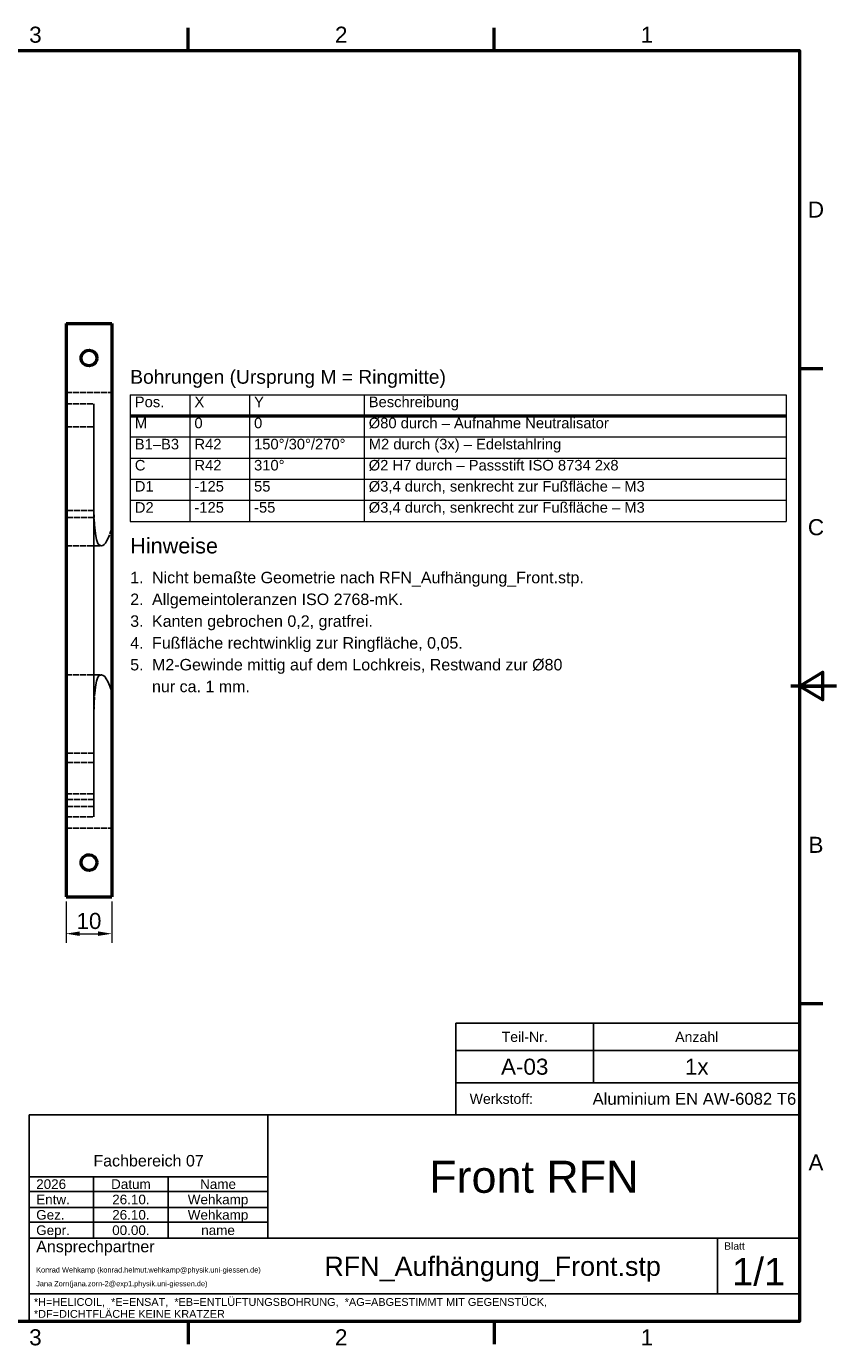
# Model space of a CAD drawing. Header units: metres. Extents: x 2 to 418, y 2 to 295.
# Tile 3 of 3: x 241 to 418, y 5 to 292. Entities that reach past the tile are written whole.
import ezdxf
from ezdxf.enums import TextEntityAlignment as Align

# ---------------------------------------------------------------- set-up
doc = ezdxf.new("R2010")
doc.units = ezdxf.units.M
doc.linetypes.add('DASHED', pattern=[1.524, 1.27, -0.254])
for name, color, linetype, lineweight in [('DUENN', 7, 'CONTINUOUS', 18), ('MASS', 7, 'CONTINUOUS', 18), ('RAHMEN', 7, 'CONTINUOUS', 50), ('SCHRIFTFELD', 7, 'Continuous', 25), ('SICHT', 7, 'CONTINUOUS', 50), ('TEXT', 7, 'CONTINUOUS', 25), ('VERDECKT', 7, 'DASHED', 25)]:
    doc.layers.add(name, color=color, linetype=linetype, lineweight=lineweight)
doc.styles.add('ISO', font='arial.ttf')
doc.styles.get("Standard").update_dxf_attribs({"font": 'arial.ttf'})
doc.dimstyles.new('ISO_HZ', dxfattribs={"dimtxt": 3.5, "dimasz": 3, "dimexe": 2, "dimexo": 1, "dimgap": 1, "dimtad": 1, "dimtxsty": 'Standard', "dimcen": 2.5, "dimclrd": 7, "dimclre": 7, "dimclrt": 7, "dimazin": 3, "dimtfac": 1, "dimtmove": 0, "dimatfit": 3, "dimlwd": 18, "dimlwe": 18})

msp = doc.modelspace()

# ---------------------------------------------------------------- linework, layer by layer
at = {"layer": 'DUENN'}
for p, q in [((264, 212), (407, 212)), ((264, 212), (264, 184.4)), ((277, 212), (277, 184.4)), ((290, 212), (290, 184.4)), ((315, 212), (315, 184.4)), ((407, 212), (407, 184.4)), ((264, 202.8), (407, 202.8)), ((264, 198.2), (407, 198.2)), ((264, 193.6), (407, 193.6)), ((264, 189), (407, 189)), ((264, 184.4), (407, 184.4))]:
    msp.add_line(p, q, dxfattribs=at)
at = {"layer": 'RAHMEN'}
for p, q in [((276.667, 287), (276.667, 292)), ((343.333, 287), (343.333, 292)), ((410, 217.75), (415, 217.75)), ((418, 148.5), (408, 148.5)), ((410, 148.5), (415, 148.5)), ((410, 79.25), (415, 79.25)), ((276.667, 10), (276.667, 5)), ((343.333, 10), (343.333, 5))]:
    msp.add_line(p, q, dxfattribs=at)
for points in [[(10, 10), (410, 10), (410, 287), (10, 287)], [(410, 148.5), (415, 145.5), (415, 151.5)]]:
    msp.add_lwpolyline(points, close=True, dxfattribs=at)
at = {"layer": 'SCHRIFTFELD'}
for p, q in [((335, 75), (410, 75)), ((335, 75), (335, 55)), ((365, 75), (365, 62)), ((335, 69), (410, 69)), ((335, 62), (410, 62)), ((294, 55), (294, 28.1)), ((242, 41.5), (294, 41.5)), ((256, 41.5), (256, 28.1)), ((272.3, 41.5), (272.3, 28.1)), ((242, 38.3), (294, 38.3)), ((242, 34.8), (294, 34.8)), ((242, 31.6), (294, 31.6)), ((242, 28.1), (410, 28.1)), ((392, 28.1), (392, 16)), ((242, 16), (410, 16))]:
    msp.add_line(p, q, dxfattribs=at)
msp.add_lwpolyline([(242, 10), (410, 10), (410, 55), (242, 55)], close=True, dxfattribs=at)
at = {"layer": 'SICHT'}
msp.add_line((264, 207.4), (407, 207.4), dxfattribs=at)
for points in [[(250, 227.5), (250, 102.5)], [(250, 227.5), (260, 227.5)], [(260, 227.5), (260, 102.5)], [(256.7, 220), (256.624, 219.499), (256.405, 219.042), (256.06, 218.671), (255.621, 218.418), (255.127, 218.305), (254.622, 218.343), (254.15, 218.528), (253.754, 218.844), (253.468, 219.262), (253.319, 219.747), (253.319, 220.253), (253.468, 220.738), (253.754, 221.156), (254.15, 221.472), (254.622, 221.657), (255.127, 221.695), (255.621, 221.582), (256.06, 221.329), (256.405, 220.958), (256.624, 220.501), (256.7, 220)], [(256.7, 110), (256.624, 109.499), (256.405, 109.042), (256.06, 108.671), (255.621, 108.418), (255.127, 108.305), (254.622, 108.343), (254.15, 108.528), (253.754, 108.844), (253.468, 109.262), (253.319, 109.747), (253.319, 110.253), (253.468, 110.738), (253.754, 111.156), (254.15, 111.472), (254.622, 111.657), (255.127, 111.695), (255.621, 111.582), (256.06, 111.329), (256.405, 110.958), (256.624, 110.501), (256.7, 110)], [(250, 102.5), (260, 102.5)]]:
    msp.add_lwpolyline(points, dxfattribs=at)
at = {"layer": 'VERDECKT'}
for points in [[(250, 227.5), (260, 227.5)], [(250, 212.5), (250, 227.5)], [(260, 212.5), (260, 227.5)], [(256.7, 220), (256.624, 220.501), (256.405, 220.958), (256.06, 221.329), (255.621, 221.582), (255.127, 221.695), (254.622, 221.657), (254.15, 221.472), (253.754, 221.156), (253.468, 220.738), (253.319, 220.253), (253.319, 219.747), (253.468, 219.262), (253.754, 218.844), (254.15, 218.528), (254.622, 218.343), (255.127, 218.305), (255.621, 218.418), (256.06, 218.671), (256.405, 219.042), (256.624, 219.499), (256.7, 220)], [(250, 212.5), (260, 212.5)], [(250, 179.08), (250, 179.266), (250, 179.823), (250, 180.748), (250, 182.037), (250, 183.682), (250, 185.674), (250, 188.004), (250, 190.658), (250, 193.623), (250, 196.882), (250, 200.419), (250, 204.215), (250, 208.249), (250, 212.5)], [(250, 120), (250, 121.128), (250, 124.456), (250, 129.818), (250, 136.943), (250, 145.475), (250, 154.987), (250, 165), (250, 175.013), (250, 184.525), (250, 193.057), (250, 200.182), (250, 205.544), (250, 208.872), (250, 210)], [(250, 210), (250, 209.882), (250, 209.529), (250, 208.942), (250, 208.124), (250, 207.081), (250, 205.816), (250, 204.338), (250, 202.653), (250, 200.771), (250, 198.701), (250, 196.455), (250, 194.043), (250, 191.479), (250, 188.776)], [(250, 210), (256.05, 210)], [(256.05, 120), (256.05, 121.128), (256.05, 124.456), (256.05, 129.818), (256.05, 136.943), (256.05, 145.475), (256.05, 154.987), (256.05, 165), (256.05, 175.013), (256.05, 184.525), (256.05, 193.057), (256.05, 200.182), (256.05, 205.544), (256.05, 208.872), (256.05, 210)], [(256.05, 210), (256.05, 209.882), (256.05, 209.529), (256.05, 208.942), (256.05, 208.124), (256.05, 207.081), (256.05, 205.816), (256.05, 204.338), (256.05, 202.653), (256.05, 200.771), (256.05, 198.701), (256.05, 196.455), (256.05, 194.043), (256.05, 191.479), (256.05, 188.776)], [(260, 182.889), (260, 184.091), (260, 185.45), (260, 186.964), (260, 188.628), (260, 190.439), (260, 192.392), (260, 194.482), (260, 196.705), (260, 199.055), (260, 201.526), (260, 204.113), (260, 206.808), (260, 209.606), (260, 212.5)], [(250, 125), (250, 126.003), (250, 128.961), (250, 133.727), (250, 140.06), (250, 147.645), (250, 156.099), (250, 165), (250, 173.901), (250, 182.355), (250, 189.94), (250, 196.273), (250, 201.039), (250, 203.997), (250, 205)], [(250, 205), (250, 204.748), (250, 203.997), (250, 202.755), (250, 201.039), (250, 198.869), (250, 196.273), (250, 193.284), (250, 189.94), (250, 186.281), (250, 182.355), (250, 178.211), (250, 173.901), (250, 169.479), (250, 165)], [(250, 205), (256.05, 205)], [(256.05, 125), (256.05, 126.003), (256.05, 128.961), (256.05, 133.727), (256.05, 140.06), (256.05, 147.645), (256.05, 156.099), (256.05, 165), (256.05, 173.901), (256.05, 182.355), (256.05, 189.94), (256.05, 196.273), (256.05, 201.039), (256.05, 203.997), (256.05, 205)], [(256.05, 205), (256.05, 204.748), (256.05, 203.997), (256.05, 202.755), (256.05, 201.039), (256.05, 198.869), (256.05, 196.273), (256.05, 193.284), (256.05, 189.94), (256.05, 186.281), (256.05, 182.355), (256.05, 178.211), (256.05, 173.901), (256.05, 169.479), (256.05, 165)], [(250, 188.776), (250, 187.694), (250, 186.661), (250, 185.682), (250, 184.761), (250, 183.902), (250, 183.108), (250, 182.382), (250, 181.729), (250, 181.15), (250, 180.648), (250, 180.226), (250, 179.884), (250, 179.625), (250, 179.449)], [(257.044, 179.449), (256.837, 179.822), (256.649, 180.435), (256.484, 181.263), (256.337, 182.348), (256.213, 183.68), (256.123, 185.234), (256.05, 188.776)], [(256.05, 188.776), (256.05, 185.666), (256.05, 182.425), (256.05, 179.074), (256.05, 175.634), (256.05, 172.127), (256.05, 168.575), (256.05, 165), (256.05, 161.425), (256.05, 157.873), (256.05, 154.366), (256.05, 150.926), (256.05, 147.575), (256.05, 144.334), (256.05, 141.224)], [(250, 185.216), (250, 185.236), (250, 185.294), (250, 185.387), (250, 185.511), (250, 185.66), (250, 185.826), (250, 186), (250, 186.174), (250, 186.34), (250, 186.489), (250, 186.613), (250, 186.706), (250, 186.764), (250, 186.784)], [(250, 186.784), (250, 186.783), (250, 186.781), (250, 186.779), (250, 186.775), (250, 186.77), (250, 186.764), (250, 186.757), (250, 186.749), (250, 186.74), (250, 186.729), (250, 186.718), (250, 186.706), (250, 186.693), (250, 186.679)], [(250, 186), (250, 186.088), (250, 186.174), (250, 186.259), (250, 186.34), (250, 186.417), (250, 186.489), (250, 186.554), (250, 186.613), (250, 186.663), (250, 186.706), (250, 186.74), (250, 186.764), (250, 186.779), (250, 186.784)], [(250, 186.784), (250, 186.764), (250, 186.706), (250, 186.613), (250, 186.489), (250, 186.34), (250, 186.174), (250, 186), (250, 185.826), (250, 185.66), (250, 185.511), (250, 185.387), (250, 185.294), (250, 185.236), (250, 185.216)], [(256.05, 186.784), (250, 186.784)], [(256.05, 186.784), (250, 186.784)], [(250, 186.679), (250, 186.594), (250, 186.489), (250, 186.366), (250, 186.231), (250, 186.088), (250, 185.941), (250, 185.797), (250, 185.66), (250, 185.535), (250, 185.426), (250, 185.337), (250, 185.271), (250, 185.23), (250, 185.216)], [(250, 185.216), (250, 185.221), (250, 185.236), (250, 185.26), (250, 185.294), (250, 185.337), (250, 185.387), (250, 185.446), (250, 185.511), (250, 185.583), (250, 185.66), (250, 185.741), (250, 185.826), (250, 185.912), (250, 186)], [(256.05, 185.216), (250, 185.216)], [(256.05, 185.216), (250, 185.216)], [(256.05, 186.679), (256.05, 186.693), (256.05, 186.706), (256.05, 186.718), (256.05, 186.729), (256.05, 186.74), (256.05, 186.749), (256.05, 186.757), (256.05, 186.764), (256.05, 186.77), (256.05, 186.775), (256.05, 186.779), (256.05, 186.781), (256.05, 186.783), (256.05, 186.784)], [(256.05, 186.784), (256.05, 186.764), (256.05, 186.706), (256.05, 186.613), (256.05, 186.489), (256.05, 186.34), (256.05, 186.174), (256.05, 186), (256.05, 185.826), (256.05, 185.66), (256.05, 185.511), (256.05, 185.387), (256.05, 185.294), (256.05, 185.236), (256.05, 185.216)], [(256.05, 185.216), (256.05, 185.236), (256.05, 185.294), (256.05, 185.387), (256.05, 185.511), (256.05, 185.66), (256.05, 185.826), (256.05, 186), (256.05, 186.174), (256.05, 186.34), (256.05, 186.489), (256.05, 186.613), (256.05, 186.706), (256.05, 186.764), (256.05, 186.784)], [(256.05, 186.784), (256.05, 186.779), (256.05, 186.764), (256.05, 186.74), (256.05, 186.706), (256.05, 186.663), (256.05, 186.613), (256.05, 186.554), (256.05, 186.489), (256.05, 186.417), (256.05, 186.34), (256.05, 186.259), (256.05, 186.174), (256.05, 186.088), (256.05, 186)], [(256.05, 185.216), (256.05, 185.23), (256.05, 185.271), (256.05, 185.337), (256.05, 185.426), (256.05, 185.535), (256.05, 185.66), (256.05, 185.797), (256.05, 185.941), (256.05, 186.088), (256.05, 186.231), (256.05, 186.366), (256.05, 186.489), (256.05, 186.594), (256.05, 186.679)], [(256.05, 186), (256.05, 185.912), (256.05, 185.826), (256.05, 185.741), (256.05, 185.66), (256.05, 185.583), (256.05, 185.511), (256.05, 185.446), (256.05, 185.387), (256.05, 185.337), (256.05, 185.294), (256.05, 185.26), (256.05, 185.236), (256.05, 185.221), (256.05, 185.216)], [(260, 182.889), (259.422, 181.213), (259.14, 180.57), (258.86, 180.045), (258.577, 179.629), (258.292, 179.326), (258.007, 179.142), (257.723, 179.08)], [(260, 182.889), (260, 180.364), (260, 177.825), (260, 175.274), (260, 172.714), (260, 170.147), (260, 167.574), (260, 165), (260, 162.426), (260, 159.853), (260, 157.286), (260, 154.726), (260, 152.175), (260, 149.636), (260, 147.111)], [(250, 179.449), (250, 179.398), (250, 179.351), (250, 179.308), (250, 179.268), (250, 179.233), (250, 179.2), (250, 179.172), (250, 179.148), (250, 179.127), (250, 179.11), (250, 179.097), (250, 179.087), (250, 179.082), (250, 179.08)], [(250, 179.08), (257.723, 179.08)], [(257.723, 179.08), (257.551, 179.103), (257.38, 179.172), (257.044, 179.449)], [(250, 165), (250, 160.521), (250, 156.099), (250, 151.789), (250, 147.645), (250, 143.719), (250, 140.06), (250, 136.716), (250, 133.727), (250, 131.131), (250, 128.961), (250, 127.245), (250, 126.003), (250, 125.252), (250, 125)], [(256.05, 165), (256.05, 160.521), (256.05, 156.099), (256.05, 151.789), (256.05, 147.645), (256.05, 143.719), (256.05, 140.06), (256.05, 136.716), (256.05, 133.727), (256.05, 131.131), (256.05, 128.961), (256.05, 127.245), (256.05, 126.003), (256.05, 125.252), (256.05, 125)], [(250, 117.5), (250, 121.751), (250, 125.785), (250, 129.581), (250, 133.118), (250, 136.377), (250, 139.342), (250, 141.996), (250, 144.326), (250, 146.318), (250, 147.963), (250, 149.252), (250, 150.177), (250, 150.734), (250, 150.92)], [(250, 150.92), (250, 150.918), (250, 150.913), (250, 150.903), (250, 150.89), (250, 150.873), (250, 150.852), (250, 150.828), (250, 150.8), (250, 150.767), (250, 150.732), (250, 150.692), (250, 150.649), (250, 150.602), (250, 150.551)], [(250, 150.92), (257.723, 150.92)], [(250, 150.551), (250, 150.375), (250, 150.116), (250, 149.774), (250, 149.352), (250, 148.85), (250, 148.271), (250, 147.618), (250, 146.892), (250, 146.098), (250, 145.239), (250, 144.318), (250, 143.339), (250, 142.306), (250, 141.224)], [(256.05, 141.224), (256.123, 144.766), (256.213, 146.32), (256.337, 147.652), (256.484, 148.737), (256.649, 149.565), (256.837, 150.178), (257.044, 150.551)], [(257.044, 150.551), (257.38, 150.828), (257.551, 150.897), (257.723, 150.92)], [(257.723, 150.92), (257.733, 150.92), (257.909, 150.894), (258.084, 150.82), (258.436, 150.536), (258.786, 150.076), (259.132, 149.447), (259.561, 148.428), (260, 147.111)], [(260, 117.5), (260, 120.394), (260, 123.192), (260, 125.887), (260, 128.474), (260, 130.945), (260, 133.295), (260, 135.518), (260, 137.608), (260, 139.561), (260, 141.372), (260, 143.036), (260, 144.55), (260, 145.909), (260, 147.111)], [(250, 141.224), (250, 138.521), (250, 135.957), (250, 133.545), (250, 131.299), (250, 129.229), (250, 127.347), (250, 125.662), (250, 124.184), (250, 122.919), (250, 121.876), (250, 121.058), (250, 120.471), (250, 120.118), (250, 120)], [(256.05, 141.224), (256.05, 138.521), (256.05, 135.957), (256.05, 133.545), (256.05, 131.299), (256.05, 129.229), (256.05, 127.347), (256.05, 125.662), (256.05, 124.184), (256.05, 122.919), (256.05, 121.876), (256.05, 121.058), (256.05, 120.471), (256.05, 120.118), (256.05, 120)], [(250, 132.826), (250, 132.938), (250, 133.049), (250, 133.156), (250, 133.26), (250, 133.358), (250, 133.45), (250, 133.533), (250, 133.608), (250, 133.673), (250, 133.727), (250, 133.77), (250, 133.801), (250, 133.82), (250, 133.826)], [(250, 133.826), (250, 133.801), (250, 133.727), (250, 133.608), (250, 133.45), (250, 133.26), (250, 133.049), (250, 132.826), (250, 132.604), (250, 132.392), (250, 132.203), (250, 132.044), (250, 131.925), (250, 131.851), (250, 131.826)], [(256.05, 133.826), (250, 133.826)], [(250, 131.826), (250, 131.832), (250, 131.851), (250, 131.882), (250, 131.925), (250, 131.979), (250, 132.044), (250, 132.119), (250, 132.203), (250, 132.294), (250, 132.392), (250, 132.496), (250, 132.604), (250, 132.714), (250, 132.826)], [(256.05, 131.826), (256.05, 131.851), (256.05, 131.925), (256.05, 132.044), (256.05, 132.203), (256.05, 132.392), (256.05, 132.604), (256.05, 132.826), (256.05, 133.049), (256.05, 133.26), (256.05, 133.45), (256.05, 133.608), (256.05, 133.727), (256.05, 133.801), (256.05, 133.826)], [(256.05, 133.826), (256.05, 133.82), (256.05, 133.801), (256.05, 133.77), (256.05, 133.727), (256.05, 133.673), (256.05, 133.608), (256.05, 133.533), (256.05, 133.45), (256.05, 133.358), (256.05, 133.26), (256.05, 133.156), (256.05, 133.049), (256.05, 132.938), (256.05, 132.826)], [(256.05, 132.826), (256.05, 132.714), (256.05, 132.604), (256.05, 132.496), (256.05, 132.392), (256.05, 132.294), (256.05, 132.203), (256.05, 132.119), (256.05, 132.044), (256.05, 131.979), (256.05, 131.925), (256.05, 131.882), (256.05, 131.851), (256.05, 131.832), (256.05, 131.826)], [(256.05, 131.826), (250, 131.826)], [(250, 125), (256.05, 125)], [(250, 122.216), (250, 122.236), (250, 122.294), (250, 122.387), (250, 122.511), (250, 122.66), (250, 122.826), (250, 123), (250, 123.174), (250, 123.34), (250, 123.489), (250, 123.613), (250, 123.706), (250, 123.764), (250, 123.784)], [(250, 123.784), (250, 123.77), (250, 123.729), (250, 123.663), (250, 123.574), (250, 123.465), (250, 123.34), (250, 123.203), (250, 123.059), (250, 122.912), (250, 122.769), (250, 122.634), (250, 122.511), (250, 122.406), (250, 122.321)], [(256.05, 123.784), (250, 123.784)], [(256.05, 122.321), (256.05, 122.406), (256.05, 122.511), (256.05, 122.634), (256.05, 122.769), (256.05, 122.912), (256.05, 123.059), (256.05, 123.203), (256.05, 123.34), (256.05, 123.465), (256.05, 123.574), (256.05, 123.663), (256.05, 123.729), (256.05, 123.77), (256.05, 123.784)], [(256.05, 123.784), (256.05, 123.764), (256.05, 123.706), (256.05, 123.613), (256.05, 123.489), (256.05, 123.34), (256.05, 123.174), (256.05, 123), (256.05, 122.826), (256.05, 122.66), (256.05, 122.511), (256.05, 122.387), (256.05, 122.294), (256.05, 122.236), (256.05, 122.216)], [(250, 122.321), (250, 122.307), (250, 122.294), (250, 122.282), (250, 122.271), (250, 122.26), (250, 122.251), (250, 122.243), (250, 122.236), (250, 122.23), (250, 122.225), (250, 122.221), (250, 122.219), (250, 122.217), (250, 122.216)], [(256.05, 122.216), (250, 122.216)], [(256.05, 122.216), (256.05, 122.217), (256.05, 122.219), (256.05, 122.221), (256.05, 122.225), (256.05, 122.23), (256.05, 122.236), (256.05, 122.243), (256.05, 122.251), (256.05, 122.26), (256.05, 122.271), (256.05, 122.282), (256.05, 122.294), (256.05, 122.307), (256.05, 122.321)], [(250, 120), (256.05, 120)], [(250, 117.5), (260, 117.5)], [(250, 102.5), (250, 117.5)], [(260, 102.5), (260, 117.5)], [(256.7, 110), (256.624, 110.501), (256.405, 110.958), (256.06, 111.329), (255.621, 111.582), (255.127, 111.695), (254.622, 111.657), (254.15, 111.472), (253.754, 111.156), (253.468, 110.738), (253.319, 110.253), (253.319, 109.747), (253.468, 109.262), (253.754, 108.844), (254.15, 108.528), (254.622, 108.343), (255.127, 108.305), (255.621, 108.418), (256.06, 108.671), (256.405, 109.042), (256.624, 109.499), (256.7, 110)], [(250, 102.5), (260, 102.5)]]:
    msp.add_lwpolyline(points, dxfattribs=at)

# ---------------------------------------------------------------- texts
at = {"layer": 'RAHMEN', "style": 'ISO'}
for s, p in [('3', (243.333, 290.5)), ('2', (310, 290.5)), ('1', (376.667, 290.5)), ('D', (413.5, 252.375)), ('C', (413.5, 183.125)), ('B', (413.5, 113.875)), ('A', (413.5, 44.625)), ('3', (243.333, 6.5)), ('2', (310, 6.5)), ('1', (376.667, 6.5))]:
    msp.add_text(s, height=3.5, dxfattribs=at).set_placement(p, align=Align.MIDDLE_CENTER)
at = {"layer": 'SCHRIFTFELD', "style": 'ISO'}
for s, height, p in [('Teil-Nr.', 2.2, (350, 72)), ('Anzahl', 2.2, (387.5, 72)), ('Fachbereich 07', 2.5, (268, 45))]:
    msp.add_text(s, height=height, dxfattribs=at).set_placement(p, align=Align.MIDDLE_CENTER)
for s, height, p in [('Werkstoff:', 2.2, (338, 58.5)), ('Ansprechpartner', 2.5, (243.5, 26.3)), ('Blatt', 1.6, (393.5, 26.4))]:
    msp.add_text(s, height=height, dxfattribs=at).set_placement(p, align=Align.MIDDLE_LEFT)
at = {"layer": 'SCHRIFTFELD', "color": 8, "style": 'ISO'}
for s, p in [('*H=HELICOIL,  *E=ENSAT,  *EB=ENTLÜFTUNGSBOHRUNG,  *AG=ABGESTIMMT MIT GEGENSTÜCK,', (243, 14.2)), ('*DF=DICHTFLÄCHE KEINE KRATZER', (243, 11.6))]:
    msp.add_text(s, height=1.7, dxfattribs=at).set_placement(p, align=Align.MIDDLE_LEFT)
at = {"layer": 'TEXT'}
for s, height, p in [('Bohrungen (Ursprung M = Ringmitte)', 3, (264, 213.5)), ('Pos.', 2.3, (265, 208.6)), ('X', 2.3, (278, 208.6)), ('Y', 2.3, (291, 208.6)), ('Beschreibung', 2.3, (316, 208.6)), ('%%c80 durch – Aufnahme Neutralisator', 2.3, (316, 204)), ('M', 2.3, (265, 204)), ('0', 2.3, (278, 204)), ('0', 2.3, (291, 204)), ('B1–B3', 2.3, (265, 199.4)), ('R42', 2.3, (278, 199.4)), ('150°/30°/270°', 2.3, (291, 199.4)), ('M2 durch (3x) – Edelstahlring', 2.3, (316, 199.4)), ('C', 2.3, (265, 194.8)), ('R42', 2.3, (278, 194.8)), ('310°', 2.3, (291, 194.8)), ('%%c2 H7 durch – Passstift ISO 8734 2x8', 2.3, (316, 194.8)), ('D1', 2.3, (265, 190.2)), ('-125', 2.3, (278, 190.2)), ('55', 2.3, (291, 190.2)), ('%%c3,4 durch, senkrecht zur Fußfläche – M3', 2.3, (316, 190.2)), ('D2', 2.3, (265, 185.6)), ('-125', 2.3, (278, 185.6)), ('-55', 2.3, (291, 185.6)), ('%%c3,4 durch, senkrecht zur Fußfläche – M3', 2.3, (316, 185.6))]:
    msp.add_text(s, height=height, dxfattribs=at).set_placement(p, align=Align.BOTTOM_LEFT)
for s, height, p in [('Hinweise', 3.375, (264, 177.4)), ('1.', 2.5, (264, 170.9)), ('Nicht bemaßte Geometrie nach RFN_Aufhängung_Front.stp.', 2.5, (268.75, 170.9)), ('2.', 2.5, (264, 166.15)), ('Allgemeintoleranzen ISO 2768-mK.', 2.5, (268.75, 166.15)), ('Kanten gebrochen 0,2, gratfrei.', 2.5, (268.75, 161.4)), ('3.', 2.5, (264, 161.4)), ('4.', 2.5, (264, 156.65)), ('Fußfläche rechtwinklig zur Ringfläche, 0,05.', 2.5, (268.75, 156.65)), ('5.', 2.5, (264, 151.9)), ('M2-Gewinde mittig auf dem Lochkreis, Restwand zur %%c80', 2.5, (268.75, 151.9)), ('nur ca. 1 mm.', 2.5, (268.75, 147.15))]:
    msp.add_text(s, height=height, dxfattribs=at).set_placement(p)
at = {"layer": 'TEXT', "color": 5, "style": 'ISO'}
for s, height, p in [('A-03', 3.5, (350, 65.5)), ('1x', 3.5, (387.5, 65.5)), ('Aluminium EN AW-6082 T6', 2.6, (387, 58.5)), ('Front RFN', 7, (352, 41.5)), ('26.10.', 2.1, (264.15, 36.55)), ('Wehkamp', 2.1, (283.15, 36.55)), ('26.10.', 2.1, (264.15, 33.2)), ('Wehkamp', 2.1, (283.15, 33.2)), ('00.00.', 2.1, (264.15, 29.85)), ('name', 2.1, (283.15, 29.85)), ('RFN_Aufhängung_Front.stp', 4.2, (343, 22)), ('1/1', 6, (401, 20.8))]:
    msp.add_text(s, height=height, dxfattribs=at).set_placement(p, align=Align.MIDDLE_CENTER)
msp.add_text('2026', height=2.1, dxfattribs=at).set_placement((243.5, 39.9), align=Align.MIDDLE_LEFT)
at = {"layer": 'TEXT', "style": 'ISO'}
for s, p in [('Datum', (264.15, 39.9)), ('Name', (283.15, 39.9))]:
    msp.add_text(s, height=2.1, dxfattribs=at).set_placement(p, align=Align.MIDDLE_CENTER)
for s, height, p in [('Entw.', 2.1, (243.5, 36.55)), ('Gez.', 2.1, (243.5, 33.2)), ('Gepr.', 2.1, (243.5, 29.85)), ('Konrad Wehkamp (konrad.helmut.wehkamp@physik.uni-giessen.de)', 1.15, (243.5, 21.2)), ('Jana Zorn(jana.zorn-2@exp1.physik.uni-giessen.de)', 1.15, (243.5, 18.2))]:
    msp.add_text(s, height=height, dxfattribs=at).set_placement(p, align=Align.MIDDLE_LEFT)

# ---------------------------------------------------------------- dimensions: what is measured, and where the dimension line sits
at = {"layer": 'MASS'}
msp.add_linear_dim(base=(250, 94.5), p1=(250, 102.5), p2=(260, 102.5), dimstyle='ISO_HZ', override={"dimdec": 2, "dimlfac": 1}, dxfattribs=at).render()

doc.saveas('drawing.dxf')
